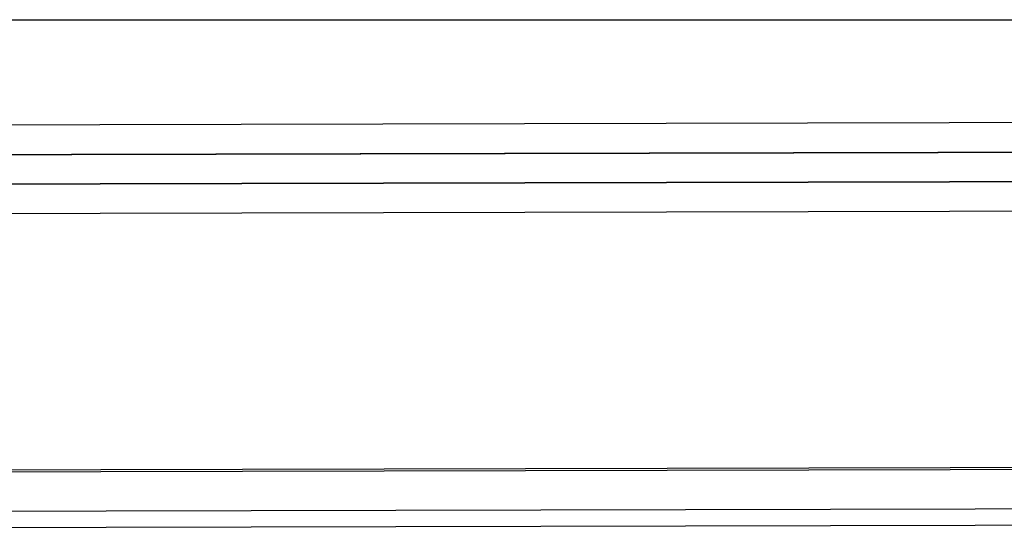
# Model space of a CAD drawing. Header units: millimetres. Extents: x -443 to 78, y -75 to 91.
# Tile 19 of 40: x -202 to -162, y 58 to 79. Entities that reach past the tile are written whole.
import ezdxf

# ---------------------------------------------------------------- set-up
doc = ezdxf.new("R2010")
doc.units = ezdxf.units.MM
doc.header["$MEASUREMENT"] = 0
doc.layers.add('Predefinito', color=5, linetype='Continuous')

msp = doc.modelspace()

# ---------------------------------------------------------------- linework, layer by layer
at = {"layer": 'Predefinito'}
msp.add_lwpolyline([(-432.094, 79.164), (-153.494, 79.164)], dxfattribs=at)
msp.add_lwpolyline([(-432.094, 79.164), (-153.494, 79.164)], dxfattribs=at)
at = {"layer": 'Predefinito', "extrusion": (-0.000131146, -3.07498e-07, 1)}
for points in [[(-140.788, 74.997), (-435.82, 74.305)], [(-435.817, 73.112), (-140.785, 73.804)], [(-435.781, 71.888), (-140.782, 72.58)], [(-435.779, 70.695), (-140.779, 71.387)], [(-140.755, 60.887), (-435.754, 60.195)], [(-435.754, 60.128), (-140.755, 60.82)], [(-375.935, 58.661), (-121.443, 59.257)], [(-375.934, 57.991), (-121.442, 58.588)]]:
    msp.add_lwpolyline(points, dxfattribs=at)
at = {"layer": 'Predefinito', "extrusion": (-1.32765e-05, 1, 0)}
msp.add_lwpolyline([(140.787, 14.223), (435.821, 14.259)], dxfattribs=at)
at = {"layer": 'Predefinito', "extrusion": (-0.00025333, -5.90623e-07, 1)}
for points in [[(-435.781, 73.099), (-140.782, 73.786)], [(-435.778, 71.906), (-140.779, 72.593)]]:
    msp.add_lwpolyline(points, dxfattribs=at)

doc.saveas('drawing.dxf')
